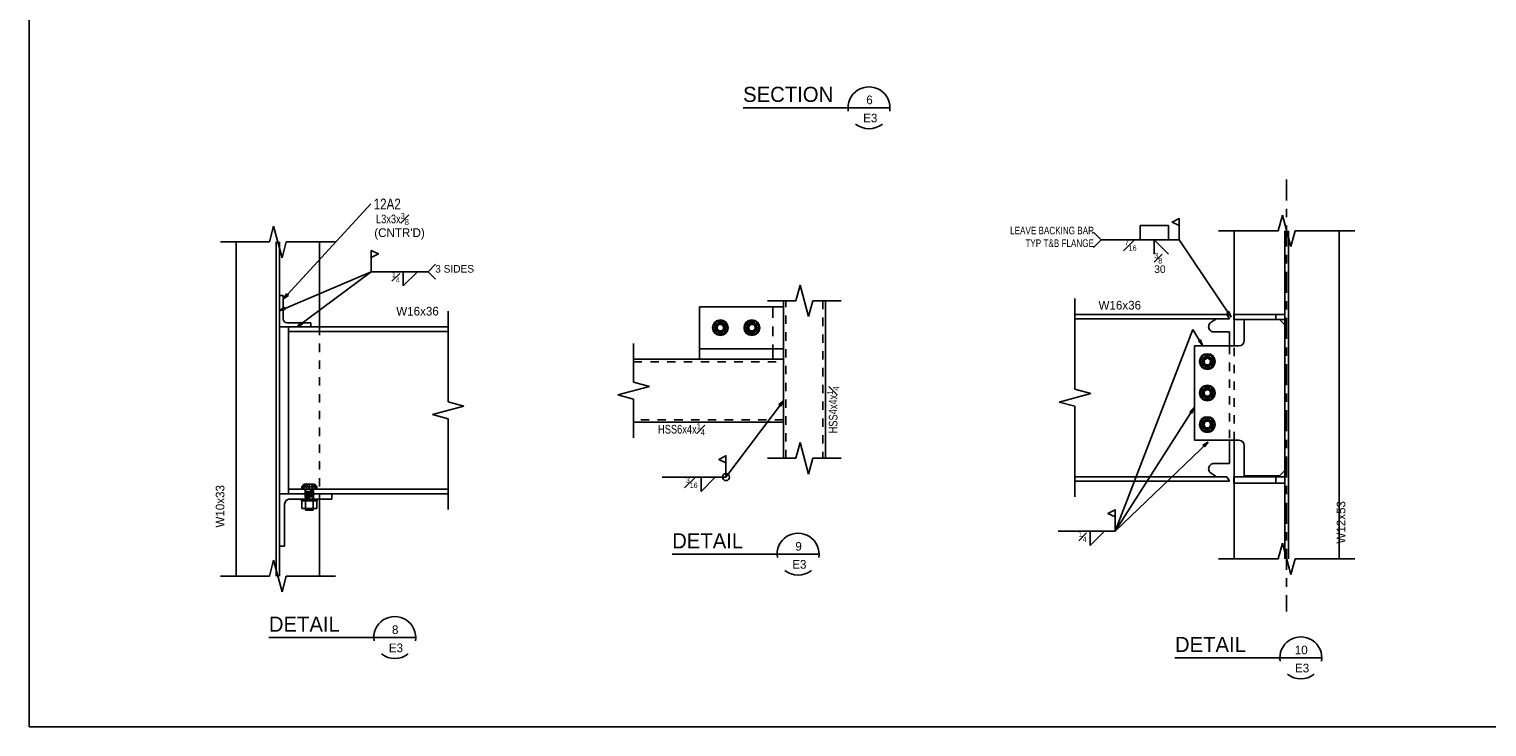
# Model space of a CAD drawing. Header units: inches. Extents: x -17.2 to 17.5, y -11.2 to 11.2.
# Tile 1 of 38: x -17.2 to 0.1, y -11.2 to -2.9. Entities that reach past the tile are written whole.
import ezdxf
from ezdxf.enums import TextEntityAlignment as Align

# ---------------------------------------------------------------- set-up
doc = ezdxf.new("R2010")
doc.units = ezdxf.units.IN
doc.header["$LTSCALE"] = 2.5
doc.header["$MEASUREMENT"] = 0
doc.linetypes.add('SDS2_5', pattern=[0.04, 0.02, -0.02])
doc.linetypes.add('SDS2_7', pattern=[0.175, 0.1, -0.025, 0.025, -0.025])
doc.layers.add('Layer_0', color=7, linetype='Continuous')
doc.styles.add('MTextWidth', font='txt', dxfattribs={"width": 0.8, "height": 0.2})

msp = doc.modelspace()

# ---------------------------------------------------------------- linework, layer by layer
at = {"color": 1, "linetype": 'Continuous'}
for p, q in [((-8.744, -3.879), (-7.494, -3.879)), ((-7.494, -3.879), (-6.994, -3.879)), ((-13.179, -5.023), (-14.218, -6.153)), ((-3.548, -5.197), (-3.548, -5.451)), ((-4.48, -5.451), (-4.57, -5.361)), ((-4.014, -5.451), (-4.014, -5.282)), ((-4.014, -5.282), (-3.675, -5.282)), ((-3.675, -5.282), (-3.675, -5.451)), ((-4.48, -5.451), (-4.57, -5.541)), ((-3.548, -5.451), (-4.48, -5.451)), ((-3.845, -5.62), (-3.845, -5.451)), ((-3.845, -5.451), (-3.675, -5.62)), ((-3.548, -5.451), (-2.93, -6.37)), ((-13.174, -5.576), (-13.174, -5.831)), ((-13.174, -5.831), (-14.268, -6.295)), ((-13.174, -5.831), (-14.057, -6.486)), ((-13.174, -5.831), (-12.496, -5.831)), ((-12.793, -5.831), (-12.793, -6)), ((-12.793, -6), (-12.623, -5.831)), ((-12.496, -5.831), (-12.407, -5.741)), ((-12.496, -5.831), (-12.407, -5.92)), ((-14.218, -6.153), (-14.182, -6.093)), ((-14.161, -6.113), (-14.218, -6.153)), ((-14.218, -6.153), (-14.218, -6.153)), ((-14.182, -6.093), (-14.161, -6.113)), ((-14.268, -6.295), (-14.211, -6.254)), ((-14.199, -6.281), (-14.268, -6.295)), ((-14.268, -6.295), (-14.268, -6.295)), ((-14.211, -6.254), (-14.199, -6.281)), ((-2.981, -6.321), (-2.956, -6.305)), ((-2.93, -6.37), (-2.981, -6.321)), ((-2.956, -6.305), (-2.93, -6.37)), ((-2.93, -6.37), (-2.93, -6.37)), ((-14.057, -6.486), (-14.01, -6.433)), ((-13.992, -6.457), (-14.057, -6.486)), ((-14.057, -6.486), (-14.057, -6.486)), ((-14.01, -6.433), (-13.992, -6.457)), ((-4.312, -8.92), (-3.386, -6.52)), ((-3.386, -6.52), (-3.272, -6.708)), ((-3.32, -6.656), (-3.295, -6.641)), ((-3.272, -6.708), (-3.32, -6.656)), ((-3.295, -6.641), (-3.272, -6.708)), ((-3.272, -6.708), (-3.272, -6.708)), ((-8.948, -8.276), (-8.264, -7.367)), ((-8.317, -7.413), (-8.264, -7.367)), ((-8.293, -7.431), (-8.317, -7.413)), ((-8.264, -7.367), (-8.293, -7.431)), ((-8.264, -7.367), (-8.264, -7.367)), ((-4.312, -8.92), (-3.372, -7.449)), ((-3.421, -7.499), (-3.372, -7.449)), ((-3.372, -7.449), (-3.396, -7.515)), ((-3.372, -7.449), (-3.372, -7.449)), ((-3.396, -7.515), (-3.421, -7.499)), ((-4.312, -8.92), (-3.205, -7.859)), ((-3.265, -7.896), (-3.205, -7.859)), ((-3.245, -7.917), (-3.265, -7.896)), ((-3.205, -7.859), (-3.245, -7.917)), ((-3.205, -7.859), (-3.205, -7.859)), ((-8.948, -8.022), (-8.948, -8.276)), ((-8.948, -8.276), (-9.71, -8.276)), ((-9.244, -8.276), (-9.244, -8.446)), ((-9.244, -8.446), (-9.075, -8.276)), ((-13.973, -8.362), (-14.003, -8.391)), ((-14.003, -8.391), (-14.003, -8.42)), ((-13.996, -8.391), (-14.003, -8.391)), ((-14.003, -8.42), (-13.996, -8.42)), ((-13.968, -8.362), (-13.996, -8.391)), ((-13.996, -8.391), (-13.996, -8.42)), ((-13.976, -8.391), (-13.996, -8.391)), ((-13.996, -8.42), (-13.976, -8.42)), ((-13.955, -8.362), (-13.976, -8.391)), ((-13.976, -8.391), (-13.976, -8.42)), ((-13.947, -8.391), (-13.976, -8.391)), ((-13.976, -8.42), (-13.947, -8.42)), ((-13.968, -8.362), (-13.973, -8.362)), ((-13.955, -8.362), (-13.968, -8.362)), ((-13.935, -8.362), (-13.955, -8.362)), ((-13.935, -8.362), (-13.947, -8.391)), ((-13.947, -8.391), (-13.947, -8.42)), ((-13.912, -8.391), (-13.947, -8.391)), ((-13.947, -8.42), (-13.912, -8.42)), ((-13.912, -8.362), (-13.935, -8.362)), ((-13.912, -8.391), (-13.912, -8.362)), ((-13.889, -8.362), (-13.912, -8.362)), ((-13.912, -8.391), (-13.912, -8.42)), ((-13.878, -8.391), (-13.912, -8.391)), ((-13.912, -8.42), (-13.878, -8.42)), ((-13.878, -8.391), (-13.889, -8.362)), ((-13.87, -8.362), (-13.889, -8.362)), ((-13.878, -8.42), (-13.878, -8.391)), ((-13.849, -8.391), (-13.878, -8.391)), ((-13.878, -8.42), (-13.849, -8.42)), ((-13.849, -8.391), (-13.87, -8.362)), ((-13.857, -8.362), (-13.87, -8.362)), ((-13.829, -8.391), (-13.857, -8.362)), ((-13.852, -8.362), (-13.857, -8.362)), ((-13.822, -8.391), (-13.852, -8.362)), ((-13.849, -8.42), (-13.849, -8.391)), ((-13.829, -8.391), (-13.849, -8.391)), ((-13.849, -8.42), (-13.829, -8.42)), ((-13.829, -8.42), (-13.829, -8.391)), ((-13.822, -8.391), (-13.829, -8.391)), ((-13.829, -8.42), (-13.822, -8.42)), ((-13.822, -8.42), (-13.822, -8.391)), ((-14.006, -8.537), (-14.006, -8.557)), ((-13.999, -8.537), (-14.006, -8.537)), ((-14.006, -8.557), (-13.999, -8.557)), ((-14.003, -8.557), (-14.003, -8.649)), ((-14.003, -8.649), (-13.958, -8.649)), ((-13.979, -8.537), (-13.999, -8.537)), ((-13.999, -8.557), (-13.979, -8.557)), ((-13.948, -8.537), (-13.979, -8.537)), ((-13.979, -8.557), (-13.948, -8.557)), ((-13.959, -8.649), (-13.959, -8.671)), ((-13.959, -8.671), (-13.953, -8.671)), ((-13.958, -8.557), (-13.958, -8.649)), ((-13.958, -8.649), (-13.867, -8.649)), ((-13.953, -8.671), (-13.936, -8.671)), ((-13.912, -8.537), (-13.948, -8.537)), ((-13.948, -8.557), (-13.912, -8.557)), ((-13.936, -8.671), (-13.912, -8.671)), ((-13.877, -8.537), (-13.912, -8.537)), ((-13.912, -8.557), (-13.877, -8.557)), ((-13.912, -8.671), (-13.889, -8.671)), ((-13.889, -8.671), (-13.872, -8.671)), ((-13.846, -8.537), (-13.877, -8.537)), ((-13.877, -8.557), (-13.846, -8.557)), ((-13.872, -8.671), (-13.866, -8.671)), ((-13.867, -8.649), (-13.867, -8.557)), ((-13.867, -8.649), (-13.822, -8.649)), ((-13.866, -8.671), (-13.866, -8.649)), ((-13.826, -8.537), (-13.846, -8.537)), ((-13.846, -8.557), (-13.826, -8.557)), ((-13.819, -8.537), (-13.826, -8.537)), ((-13.826, -8.557), (-13.819, -8.557)), ((-13.822, -8.649), (-13.822, -8.557)), ((-13.819, -8.557), (-13.819, -8.537)), ((-4.312, -8.666), (-4.312, -8.92)), ((-4.312, -8.92), (-4.99, -8.92)), ((-4.609, -8.92), (-4.609, -9.089)), ((-4.609, -9.089), (-4.439, -8.92)), ((-9.589, -9.194), (-8.339, -9.194)), ((-8.339, -9.194), (-7.839, -9.194)), ((-14.394, -10.187), (-13.144, -10.187)), ((-13.144, -10.187), (-12.644, -10.187)), ((-3.599, -10.429), (-2.349, -10.429)), ((-2.349, -10.429), (-1.849, -10.429))]:
    msp.add_line(p, q, dxfattribs=at)
at = {"color": 1, "linetype": 'SDS2_7'}
msp.add_line((-2.268, -4.731), (-2.268, -9.875), dxfattribs=at)
at = {"color": 2, "linetype": 'Continuous'}
for p, q in [((-2.368, -5.343), (-2.318, -5.156)), ((-2.318, -5.156), (-2.218, -5.531)), ((-14.388, -5.476), (-14.338, -5.289)), ((-14.338, -5.289), (-14.237, -5.664)), ((-3.08, -5.343), (-2.368, -5.343)), ((-2.893, -6.338), (-2.893, -5.343)), ((-2.289, -9.251), (-2.289, -5.343)), ((-2.246, -9.251), (-2.246, -5.343)), ((-2.218, -5.531), (-2.167, -5.343)), ((-2.167, -5.343), (-1.455, -5.343)), ((-1.643, -9.251), (-1.643, -5.343)), ((-14.972, -5.476), (-14.388, -5.476)), ((-14.785, -9.455), (-14.785, -5.476)), ((-14.306, -9.455), (-14.306, -5.476)), ((-14.269, -9.455), (-14.269, -5.476)), ((-14.237, -5.664), (-14.187, -5.476)), ((-14.187, -5.476), (-13.602, -5.476)), ((-13.79, -6.487), (-13.79, -5.476)), ((-8.115, -6.177), (-8.065, -5.99)), ((-8.065, -5.99), (-7.964, -6.365)), ((-14.269, -6.487), (-14.269, -6.112)), ((-14.269, -6.112), (-14.222, -6.112)), ((-14.222, -6.112), (-14.222, -6.393)), ((-8.53, -6.247), (-8.374, -6.247)), ((-8.452, -6.177), (-8.115, -6.177)), ((-7.964, -6.365), (-7.914, -6.177)), ((-7.914, -6.177), (-7.577, -6.177)), ((-4.79, -6.15), (-4.79, -7.231)), ((-12.257, -7.38), (-12.257, -6.299)), ((-2.893, -6.338), (-2.289, -6.338)), ((-2.893, -6.4), (-2.289, -6.4)), ((-2.893, -6.713), (-2.893, -6.4)), ((-13.894, -6.487), (-14.269, -6.487)), ((-14.176, -6.44), (-13.894, -6.44)), ((-14.162, -6.487), (-14.162, -8.474)), ((-13.894, -6.44), (-13.894, -6.487)), ((-10.049, -6.685), (-10.049, -7.147)), ((-10.236, -7.298), (-9.861, -7.197)), ((-9.861, -7.197), (-10.049, -7.147)), ((-4.977, -7.382), (-4.602, -7.281)), ((-4.602, -7.281), (-4.79, -7.231)), ((-12.445, -7.531), (-12.07, -7.43)), ((-12.07, -7.43), (-12.257, -7.38)), ((-10.049, -7.348), (-10.236, -7.298)), ((-10.049, -7.348), (-10.049, -7.81)), ((-4.79, -7.432), (-4.977, -7.382)), ((-4.79, -7.432), (-4.79, -8.513)), ((-12.257, -7.581), (-12.445, -7.531)), ((-12.257, -8.662), (-12.257, -7.581)), ((-8.115, -8.052), (-8.065, -7.865)), ((-8.065, -7.865), (-7.964, -8.24)), ((-2.893, -8.272), (-2.893, -7.838)), ((-2.774, -7.9), (-2.774, -8.26)), ((-8.452, -8.052), (-8.115, -8.052)), ((-7.964, -8.24), (-7.914, -8.052)), ((-7.914, -8.052), (-7.577, -8.052)), ((-2.893, -8.272), (-2.289, -8.272)), ((-2.774, -8.26), (-2.352, -8.26)), ((-14.269, -8.474), (-13.644, -8.474)), ((-14.269, -9.099), (-14.269, -8.474)), ((-13.644, -8.474), (-13.644, -8.537)), ((-2.893, -9.251), (-2.893, -8.35)), ((-2.289, -8.35), (-2.893, -8.35)), ((-14.207, -8.599), (-14.207, -9.099)), ((-13.644, -8.537), (-14.144, -8.537)), ((-13.79, -9.455), (-13.79, -8.537)), ((-14.207, -9.099), (-14.269, -9.099)), ((-2.368, -9.251), (-2.318, -9.063)), ((-2.318, -9.063), (-2.218, -9.438)), ((-14.388, -9.455), (-14.338, -9.267)), ((-14.338, -9.267), (-14.237, -9.642)), ((-3.08, -9.251), (-2.368, -9.251)), ((-2.218, -9.438), (-2.167, -9.251)), ((-2.167, -9.251), (-1.455, -9.251)), ((-14.972, -9.455), (-14.388, -9.455)), ((-14.237, -9.642), (-14.187, -9.455)), ((-14.187, -9.455), (-13.602, -9.455))]:
    msp.add_line(p, q, dxfattribs=at)
at = {"color": 1, "linetype": 'SDS2_5'}
for p, q in [((-2.893, -6.338), (-2.893, -6.4)), ((-2.399, -6.338), (-2.399, -6.4)), ((-13.79, -6.487), (-13.79, -8.537)), ((-2.948, -6.713), (-2.948, -7.838)), ((-2.893, -7.838), (-2.893, -6.713)), ((-2.893, -8.272), (-2.893, -8.35)), ((-2.399, -8.272), (-2.399, -8.35)), ((-13.963, -8.42), (-13.963, -8.538)), ((-13.963, -8.42), (-13.959, -8.42)), ((-13.959, -8.538), (-13.959, -8.42)), ((-13.959, -8.42), (-13.948, -8.42)), ((-13.959, -8.42), (-13.959, -8.537)), ((-13.948, -8.538), (-13.948, -8.42)), ((-13.948, -8.42), (-13.932, -8.42)), ((-13.932, -8.538), (-13.932, -8.42)), ((-13.932, -8.42), (-13.912, -8.42)), ((-13.912, -8.538), (-13.912, -8.42)), ((-13.912, -8.42), (-13.893, -8.42)), ((-13.893, -8.42), (-13.893, -8.538)), ((-13.893, -8.42), (-13.877, -8.42)), ((-13.877, -8.42), (-13.877, -8.538)), ((-13.877, -8.42), (-13.865, -8.42)), ((-13.866, -8.537), (-13.866, -8.42)), ((-13.865, -8.42), (-13.865, -8.538)), ((-13.865, -8.42), (-13.862, -8.42)), ((-13.862, -8.538), (-13.862, -8.42)), ((-13.959, -8.538), (-13.963, -8.538)), ((-13.948, -8.538), (-13.959, -8.538)), ((-13.932, -8.538), (-13.948, -8.538)), ((-13.912, -8.538), (-13.932, -8.538)), ((-13.893, -8.538), (-13.912, -8.538)), ((-13.877, -8.538), (-13.893, -8.538)), ((-13.865, -8.538), (-13.877, -8.538)), ((-13.862, -8.538), (-13.865, -8.538))]:
    msp.add_line(p, q, dxfattribs=at)
at = {"color": 1, "linetype": 'Continuous'}
for points in [[(-3.548, -5.282), (-3.633, -5.239), (-3.548, -5.197)], [(-13.174, -5.661), (-13.089, -5.619), (-13.174, -5.576)], [(-8.948, -8.107), (-9.032, -8.065), (-8.948, -8.022)], [(-4.312, -8.751), (-4.397, -8.708), (-4.312, -8.666)]]:
    msp.add_lwpolyline(points, close=True, dxfattribs=at)
msp.add_circle((-8.948, -8.276), 0.0423, dxfattribs=at)
for centre, start, end in [((-7.244, -3.879), 350.8596, 189.1404), ((-7.244, -3.879), 230.518, 309.4856), ((-8.089, -9.194), 350.8596, 189.1404), ((-8.089, -9.194), 230.518, 309.4856), ((-12.894, -10.187), 350.8596, 189.1404), ((-2.099, -10.429), 350.8596, 189.1404), ((-12.894, -10.187), 230.518, 309.4856), ((-2.099, -10.429), 230.518, 309.4856)]:
    msp.add_arc(centre, 0.25, start, end, dxfattribs=at)
at = {"color": 2, "linetype": 'Continuous'}
for centre, radius, start, end in [((-14.176, -6.393), 0.0469, 180, 270), ((-14.144, -8.599), 0.0625, 90, 180)]:
    msp.add_arc(centre, radius, start, end, dxfattribs=at)
at = {"layer": 'Layer_0', "color": 2, "linetype": 'Continuous'}
for p, q in [((-17.25, -11.25), (-17.25, 11.25)), ((-8.53, -6.247), (-9.264, -6.247)), ((-9.264, -6.247), (-9.264, -6.497)), ((-8.264, -6.247), (-8.374, -6.247)), ((-8.264, -6.177), (-8.264, -8.052)), ((-8.264, -6.497), (-8.264, -6.247)), ((-7.764, -8.052), (-7.764, -6.177)), ((-2.979, -6.338), (-4.79, -6.338)), ((-4.79, -6.392), (-3.104, -6.392)), ((-3.104, -6.392), (-4.79, -6.392)), ((-3.169, -6.432), (-3.144, -6.417)), ((-3.144, -6.417), (-3.114, -6.398)), ((-3.114, -6.398), (-3.104, -6.392)), ((-3.104, -6.392), (-2.948, -6.392)), ((-2.948, -6.392), (-2.979, -6.338)), ((-2.893, -6.338), (-2.899, -6.338)), ((-2.899, -6.338), (-2.899, -6.4)), ((-2.899, -6.4), (-2.893, -6.4)), ((-2.774, -6.65), (-2.774, -6.4)), ((-2.352, -6.4), (-2.289, -6.463)), ((-12.257, -6.487), (-14.162, -6.487)), ((-14.162, -6.541), (-12.257, -6.541)), ((-12.257, -6.541), (-14.162, -6.541)), ((-9.264, -6.497), (-9.264, -6.747)), ((-8.264, -6.747), (-8.264, -6.497)), ((-3.198, -6.485), (-3.197, -6.478)), ((-3.196, -6.498), (-3.198, -6.485)), ((-3.197, -6.478), (-3.196, -6.472)), ((-3.196, -6.472), (-3.192, -6.46)), ((-3.192, -6.511), (-3.196, -6.498)), ((-3.192, -6.46), (-3.186, -6.449)), ((-3.186, -6.522), (-3.192, -6.511)), ((-3.186, -6.449), (-3.183, -6.445)), ((-3.177, -6.532), (-3.186, -6.522)), ((-3.183, -6.445), (-3.177, -6.439)), ((-3.177, -6.439), (-3.168, -6.433)), ((-3.166, -6.539), (-3.177, -6.532)), ((-3.168, -6.433), (-3.169, -6.432)), ((-3.154, -6.545), (-3.166, -6.539)), ((-3.142, -6.547), (-3.154, -6.545)), ((-3.135, -6.547), (-3.142, -6.547)), ((-3.135, -6.548), (-3.135, -6.547)), ((-2.948, -6.548), (-3.135, -6.548)), ((-2.948, -6.713), (-2.948, -6.548)), ((-9.264, -6.747), (-8.264, -6.747)), ((-9.264, -6.747), (-9.264, -6.872)), ((-8.389, -6.872), (-8.389, -6.747)), ((-2.893, -6.713), (-3.368, -6.713)), ((-3.368, -6.713), (-3.368, -6.9)), ((-2.893, -6.713), (-2.836, -6.713)), ((-2.836, -6.713), (-2.812, -6.708)), ((-2.812, -6.708), (-2.792, -6.695)), ((-2.792, -6.695), (-2.779, -6.674)), ((-2.779, -6.674), (-2.774, -6.65)), ((-8.264, -6.872), (-10.049, -6.872)), ((-9.264, -6.872), (-8.389, -6.872)), ((-8.264, -6.877), (-8.264, -6.872)), ((-8.264, -6.889), (-8.264, -6.877)), ((-8.264, -6.908), (-8.264, -6.889)), ((-8.264, -6.931), (-8.264, -6.908)), ((-8.264, -7.564), (-8.264, -6.931)), ((-3.368, -6.9), (-3.368, -7.275)), ((-3.368, -7.275), (-3.368, -7.65)), ((-10.049, -7.622), (-8.264, -7.622)), ((-8.264, -7.586), (-8.264, -7.564)), ((-8.264, -7.605), (-8.264, -7.586)), ((-8.264, -7.618), (-8.264, -7.605)), ((-8.264, -7.622), (-8.264, -7.618)), ((-3.368, -7.65), (-3.368, -7.838)), ((-3.368, -7.838), (-2.893, -7.838)), ((-2.948, -8.115), (-2.948, -7.838)), ((-2.836, -7.838), (-2.893, -7.838)), ((-2.812, -7.843), (-2.836, -7.838)), ((-2.792, -7.856), (-2.812, -7.843)), ((-2.779, -7.876), (-2.792, -7.856)), ((-2.774, -7.9), (-2.779, -7.876)), ((-3.196, -8.165), (-3.192, -8.152)), ((-3.192, -8.152), (-3.186, -8.141)), ((-3.186, -8.141), (-3.177, -8.131)), ((-3.177, -8.131), (-3.166, -8.124)), ((-3.166, -8.124), (-3.154, -8.118)), ((-3.154, -8.118), (-3.142, -8.116)), ((-3.142, -8.116), (-3.135, -8.116)), ((-3.135, -8.116), (-3.135, -8.115)), ((-3.135, -8.115), (-2.948, -8.115)), ((-3.104, -8.272), (-4.79, -8.272)), ((-4.79, -8.325), (-2.948, -8.325)), ((-3.198, -8.178), (-3.196, -8.165)), ((-3.197, -8.185), (-3.198, -8.178)), ((-3.196, -8.191), (-3.197, -8.185)), ((-3.192, -8.203), (-3.196, -8.191)), ((-3.186, -8.215), (-3.192, -8.203)), ((-3.183, -8.218), (-3.186, -8.215)), ((-3.177, -8.224), (-3.183, -8.218)), ((-3.168, -8.23), (-3.177, -8.224)), ((-3.169, -8.231), (-3.168, -8.23)), ((-3.144, -8.246), (-3.169, -8.231)), ((-3.114, -8.265), (-3.144, -8.246)), ((-3.104, -8.272), (-3.114, -8.265)), ((-2.979, -8.272), (-3.104, -8.272)), ((-2.948, -8.325), (-2.979, -8.272)), ((-2.893, -8.272), (-2.899, -8.272)), ((-2.899, -8.272), (-2.899, -8.35)), ((-2.289, -8.197), (-2.352, -8.26)), ((-12.257, -8.421), (-14.162, -8.421)), ((-14.162, -8.421), (-12.866, -8.421)), ((-13.644, -8.474), (-14.162, -8.474)), ((-14.162, -8.474), (-12.257, -8.474)), ((-2.899, -8.35), (-2.893, -8.35)), ((17.25, -11.25), (-17.25, -11.25))]:
    msp.add_line(p, q, dxfattribs=at)
at = {"layer": 'Layer_0', "color": 1, "linetype": 'SDS2_5'}
for p, q in [((-8.389, -6.247), (-8.389, -6.281)), ((-8.235, -8.052), (-8.235, -6.177)), ((-7.793, -6.177), (-7.793, -8.052)), ((-9.078, -6.434), (-9.061, -6.422)), ((-9.061, -6.422), (-9.057, -6.419)), ((-9.057, -6.419), (-9.049, -6.414)), ((-9.049, -6.414), (-9.014, -6.407)), ((-9.047, -6.419), (-9.049, -6.414)), ((-9.037, -6.442), (-9.047, -6.419)), ((-9.014, -6.407), (-8.98, -6.414)), ((-9.014, -6.407), (-9.014, -6.419)), ((-9.014, -6.419), (-9.014, -6.437)), ((-8.982, -6.419), (-8.991, -6.442)), ((-8.98, -6.414), (-8.982, -6.419)), ((-8.98, -6.414), (-8.972, -6.419)), ((-8.972, -6.419), (-8.967, -6.422)), ((-8.967, -6.422), (-8.951, -6.434)), ((-8.703, -6.434), (-8.686, -6.422)), ((-8.686, -6.422), (-8.682, -6.419)), ((-8.682, -6.419), (-8.674, -6.414)), ((-8.674, -6.414), (-8.639, -6.407)), ((-8.672, -6.419), (-8.674, -6.414)), ((-8.662, -6.442), (-8.672, -6.419)), ((-8.639, -6.407), (-8.605, -6.414)), ((-8.639, -6.407), (-8.639, -6.419)), ((-8.639, -6.419), (-8.639, -6.437)), ((-8.607, -6.419), (-8.616, -6.442)), ((-8.605, -6.414), (-8.607, -6.419)), ((-8.605, -6.414), (-8.597, -6.419)), ((-8.597, -6.419), (-8.592, -6.422)), ((-8.592, -6.422), (-8.576, -6.434)), ((-8.389, -6.281), (-8.389, -6.497)), ((-9.105, -6.497), (-9.098, -6.463)), ((-9.098, -6.532), (-9.105, -6.497)), ((-9.105, -6.497), (-9.074, -6.497)), ((-9.098, -6.463), (-9.078, -6.434)), ((-9.098, -6.463), (-9.087, -6.467)), ((-9.087, -6.528), (-9.098, -6.532)), ((-9.078, -6.561), (-9.098, -6.532)), ((-9.087, -6.467), (-9.07, -6.474)), ((-9.07, -6.52), (-9.087, -6.528)), ((-9.078, -6.434), (-9.072, -6.44)), ((-9.072, -6.555), (-9.078, -6.561)), ((-9.061, -6.573), (-9.078, -6.561)), ((-9.07, -6.474), (-9.074, -6.497)), ((-9.074, -6.497), (-9.07, -6.52)), ((-9.072, -6.44), (-9.057, -6.455)), ((-9.057, -6.54), (-9.072, -6.555)), ((-9.057, -6.455), (-9.07, -6.474)), ((-9.07, -6.52), (-9.057, -6.54)), ((-9.057, -6.576), (-9.061, -6.573)), ((-9.037, -6.442), (-9.057, -6.455)), ((-9.057, -6.54), (-9.037, -6.553)), ((-9.049, -6.581), (-9.057, -6.576)), ((-9.049, -6.581), (-9.047, -6.576)), ((-9.014, -6.588), (-9.049, -6.581)), ((-9.047, -6.576), (-9.037, -6.553)), ((-9.014, -6.437), (-9.037, -6.442)), ((-9.037, -6.553), (-9.014, -6.558)), ((-8.991, -6.442), (-9.014, -6.437)), ((-9.014, -6.558), (-8.991, -6.553)), ((-9.014, -6.558), (-9.014, -6.576)), ((-9.014, -6.576), (-9.014, -6.588)), ((-8.98, -6.581), (-9.014, -6.588)), ((-8.972, -6.455), (-8.991, -6.442)), ((-8.991, -6.553), (-8.972, -6.54)), ((-8.991, -6.553), (-8.982, -6.576)), ((-8.982, -6.576), (-8.98, -6.581)), ((-8.972, -6.576), (-8.98, -6.581)), ((-8.972, -6.455), (-8.957, -6.44)), ((-8.959, -6.474), (-8.972, -6.455)), ((-8.972, -6.54), (-8.959, -6.52)), ((-8.957, -6.555), (-8.972, -6.54)), ((-8.967, -6.573), (-8.972, -6.576)), ((-8.951, -6.561), (-8.967, -6.573)), ((-8.959, -6.474), (-8.942, -6.467)), ((-8.954, -6.497), (-8.959, -6.474)), ((-8.959, -6.52), (-8.954, -6.497)), ((-8.942, -6.528), (-8.959, -6.52)), ((-8.957, -6.44), (-8.951, -6.434)), ((-8.951, -6.561), (-8.957, -6.555)), ((-8.924, -6.497), (-8.954, -6.497)), ((-8.951, -6.434), (-8.931, -6.463)), ((-8.931, -6.532), (-8.951, -6.561)), ((-8.942, -6.467), (-8.931, -6.463)), ((-8.931, -6.532), (-8.942, -6.528)), ((-8.931, -6.463), (-8.924, -6.497)), ((-8.924, -6.497), (-8.931, -6.532)), ((-8.73, -6.497), (-8.723, -6.463)), ((-8.723, -6.532), (-8.73, -6.497)), ((-8.73, -6.497), (-8.699, -6.497)), ((-8.723, -6.463), (-8.703, -6.434)), ((-8.723, -6.463), (-8.712, -6.467)), ((-8.712, -6.528), (-8.723, -6.532)), ((-8.703, -6.561), (-8.723, -6.532)), ((-8.712, -6.467), (-8.695, -6.474)), ((-8.695, -6.52), (-8.712, -6.528)), ((-8.703, -6.434), (-8.697, -6.44)), ((-8.697, -6.555), (-8.703, -6.561)), ((-8.686, -6.573), (-8.703, -6.561)), ((-8.695, -6.474), (-8.699, -6.497)), ((-8.699, -6.497), (-8.695, -6.52)), ((-8.697, -6.44), (-8.682, -6.455)), ((-8.682, -6.54), (-8.697, -6.555)), ((-8.682, -6.455), (-8.695, -6.474)), ((-8.695, -6.52), (-8.682, -6.54)), ((-8.682, -6.576), (-8.686, -6.573)), ((-8.662, -6.442), (-8.682, -6.455)), ((-8.682, -6.54), (-8.662, -6.553)), ((-8.674, -6.581), (-8.682, -6.576)), ((-8.674, -6.581), (-8.672, -6.576)), ((-8.639, -6.588), (-8.674, -6.581)), ((-8.672, -6.576), (-8.662, -6.553)), ((-8.639, -6.437), (-8.662, -6.442)), ((-8.662, -6.553), (-8.639, -6.558)), ((-8.616, -6.442), (-8.639, -6.437)), ((-8.639, -6.558), (-8.616, -6.553)), ((-8.639, -6.558), (-8.639, -6.576)), ((-8.639, -6.576), (-8.639, -6.588)), ((-8.605, -6.581), (-8.639, -6.588)), ((-8.597, -6.455), (-8.616, -6.442)), ((-8.616, -6.553), (-8.597, -6.54)), ((-8.616, -6.553), (-8.607, -6.576)), ((-8.607, -6.576), (-8.605, -6.581)), ((-8.597, -6.576), (-8.605, -6.581)), ((-8.597, -6.455), (-8.582, -6.44)), ((-8.584, -6.474), (-8.597, -6.455)), ((-8.597, -6.54), (-8.584, -6.52)), ((-8.582, -6.555), (-8.597, -6.54)), ((-8.592, -6.573), (-8.597, -6.576)), ((-8.576, -6.561), (-8.592, -6.573)), ((-8.584, -6.474), (-8.567, -6.467)), ((-8.579, -6.497), (-8.584, -6.474)), ((-8.584, -6.52), (-8.579, -6.497)), ((-8.567, -6.528), (-8.584, -6.52)), ((-8.582, -6.44), (-8.576, -6.434)), ((-8.576, -6.561), (-8.582, -6.555)), ((-8.549, -6.497), (-8.579, -6.497)), ((-8.576, -6.434), (-8.556, -6.463)), ((-8.556, -6.532), (-8.576, -6.561)), ((-8.567, -6.467), (-8.556, -6.463)), ((-8.556, -6.532), (-8.567, -6.528)), ((-8.556, -6.463), (-8.549, -6.497)), ((-8.549, -6.497), (-8.556, -6.532)), ((-8.389, -6.497), (-8.389, -6.747)), ((-2.289, -6.463), (-2.289, -6.463)), ((-10.049, -6.902), (-8.264, -6.902)), ((-3.303, -6.9), (-3.297, -6.866)), ((-3.297, -6.935), (-3.303, -6.9)), ((-3.273, -6.9), (-3.303, -6.9)), ((-3.297, -6.866), (-3.277, -6.837)), ((-3.297, -6.866), (-3.286, -6.87)), ((-3.286, -6.93), (-3.297, -6.935)), ((-3.277, -6.964), (-3.297, -6.935)), ((-3.286, -6.87), (-3.269, -6.877)), ((-3.269, -6.923), (-3.286, -6.93)), ((-3.277, -6.837), (-3.26, -6.825)), ((-3.277, -6.837), (-3.27, -6.843)), ((-3.269, -6.877), (-3.273, -6.9)), ((-3.273, -6.9), (-3.269, -6.923)), ((-3.27, -6.843), (-3.256, -6.858)), ((-3.256, -6.943), (-3.27, -6.957)), ((-3.256, -6.858), (-3.269, -6.877)), ((-3.269, -6.923), (-3.256, -6.943)), ((-3.26, -6.825), (-3.256, -6.822)), ((-3.256, -6.822), (-3.248, -6.817)), ((-3.236, -6.845), (-3.256, -6.858)), ((-3.256, -6.943), (-3.236, -6.956)), ((-3.248, -6.817), (-3.213, -6.81)), ((-3.246, -6.822), (-3.248, -6.817)), ((-3.236, -6.845), (-3.246, -6.822)), ((-3.213, -6.84), (-3.236, -6.845)), ((-3.213, -6.81), (-3.179, -6.817)), ((-3.213, -6.822), (-3.213, -6.81)), ((-3.213, -6.84), (-3.213, -6.822)), ((-3.19, -6.845), (-3.213, -6.84)), ((-3.181, -6.822), (-3.19, -6.845)), ((-3.171, -6.858), (-3.19, -6.845)), ((-3.19, -6.956), (-3.171, -6.943)), ((-3.179, -6.817), (-3.181, -6.822)), ((-3.179, -6.817), (-3.171, -6.822)), ((-3.171, -6.822), (-3.166, -6.825)), ((-3.171, -6.858), (-3.156, -6.843)), ((-3.158, -6.877), (-3.171, -6.858)), ((-3.171, -6.943), (-3.158, -6.923)), ((-3.156, -6.957), (-3.171, -6.943)), ((-3.166, -6.825), (-3.149, -6.837)), ((-3.158, -6.877), (-3.14, -6.87)), ((-3.153, -6.9), (-3.158, -6.877)), ((-3.158, -6.923), (-3.153, -6.9)), ((-3.14, -6.93), (-3.158, -6.923)), ((-3.156, -6.843), (-3.149, -6.837)), ((-3.153, -6.9), (-3.123, -6.9)), ((-3.149, -6.837), (-3.13, -6.866)), ((-3.13, -6.935), (-3.149, -6.964)), ((-3.14, -6.87), (-3.13, -6.866)), ((-3.13, -6.935), (-3.14, -6.93)), ((-3.13, -6.866), (-3.123, -6.9)), ((-3.123, -6.9), (-3.13, -6.935)), ((-3.27, -6.957), (-3.277, -6.964)), ((-3.26, -6.975), (-3.277, -6.964)), ((-3.256, -6.978), (-3.26, -6.975)), ((-3.248, -6.984), (-3.256, -6.978)), ((-3.246, -6.978), (-3.248, -6.984)), ((-3.213, -6.991), (-3.248, -6.984)), ((-3.236, -6.956), (-3.246, -6.978)), ((-3.236, -6.956), (-3.213, -6.96)), ((-3.213, -6.96), (-3.19, -6.956)), ((-3.213, -6.978), (-3.213, -6.96)), ((-3.213, -6.991), (-3.213, -6.978)), ((-3.179, -6.984), (-3.213, -6.991)), ((-3.19, -6.956), (-3.181, -6.978)), ((-3.181, -6.978), (-3.179, -6.984)), ((-3.171, -6.978), (-3.179, -6.984)), ((-3.166, -6.975), (-3.171, -6.978)), ((-3.149, -6.964), (-3.166, -6.975)), ((-3.149, -6.964), (-3.156, -6.957)), ((-3.303, -7.275), (-3.297, -7.241)), ((-3.297, -7.31), (-3.303, -7.275)), ((-3.273, -7.275), (-3.303, -7.275)), ((-3.297, -7.241), (-3.277, -7.212)), ((-3.297, -7.241), (-3.286, -7.245)), ((-3.286, -7.245), (-3.269, -7.252)), ((-3.277, -7.212), (-3.26, -7.2)), ((-3.277, -7.212), (-3.27, -7.218)), ((-3.269, -7.252), (-3.273, -7.275)), ((-3.273, -7.275), (-3.269, -7.298)), ((-3.27, -7.218), (-3.256, -7.233)), ((-3.256, -7.233), (-3.269, -7.252)), ((-3.26, -7.2), (-3.256, -7.197)), ((-3.256, -7.197), (-3.248, -7.192)), ((-3.236, -7.22), (-3.256, -7.233)), ((-3.248, -7.192), (-3.213, -7.185)), ((-3.246, -7.197), (-3.248, -7.192)), ((-3.236, -7.22), (-3.246, -7.197)), ((-3.213, -7.215), (-3.236, -7.22)), ((-3.213, -7.185), (-3.179, -7.192)), ((-3.213, -7.197), (-3.213, -7.185)), ((-3.213, -7.215), (-3.213, -7.197)), ((-3.19, -7.22), (-3.213, -7.215)), ((-3.181, -7.197), (-3.19, -7.22)), ((-3.171, -7.233), (-3.19, -7.22)), ((-3.179, -7.192), (-3.181, -7.197)), ((-3.179, -7.192), (-3.171, -7.197)), ((-3.171, -7.197), (-3.166, -7.2)), ((-3.171, -7.233), (-3.156, -7.218)), ((-3.158, -7.252), (-3.171, -7.233)), ((-3.166, -7.2), (-3.149, -7.212)), ((-3.158, -7.252), (-3.14, -7.245)), ((-3.153, -7.275), (-3.158, -7.252)), ((-3.158, -7.298), (-3.153, -7.275)), ((-3.156, -7.218), (-3.149, -7.212)), ((-3.153, -7.275), (-3.123, -7.275)), ((-3.149, -7.212), (-3.13, -7.241)), ((-3.14, -7.245), (-3.13, -7.241)), ((-3.13, -7.241), (-3.123, -7.275)), ((-3.123, -7.275), (-3.13, -7.31)), ((-3.286, -7.305), (-3.297, -7.31)), ((-3.277, -7.339), (-3.297, -7.31)), ((-3.269, -7.298), (-3.286, -7.305)), ((-3.27, -7.332), (-3.277, -7.339)), ((-3.26, -7.35), (-3.277, -7.339)), ((-3.256, -7.318), (-3.27, -7.332)), ((-3.269, -7.298), (-3.256, -7.318)), ((-3.256, -7.353), (-3.26, -7.35)), ((-3.256, -7.318), (-3.236, -7.331)), ((-3.248, -7.359), (-3.256, -7.353)), ((-3.246, -7.353), (-3.248, -7.359)), ((-3.213, -7.366), (-3.248, -7.359)), ((-3.236, -7.331), (-3.246, -7.353)), ((-3.236, -7.331), (-3.213, -7.335)), ((-3.213, -7.335), (-3.19, -7.331)), ((-3.213, -7.353), (-3.213, -7.335)), ((-3.213, -7.366), (-3.213, -7.353)), ((-3.179, -7.359), (-3.213, -7.366)), ((-3.19, -7.331), (-3.171, -7.318)), ((-3.19, -7.331), (-3.181, -7.353)), ((-3.181, -7.353), (-3.179, -7.359)), ((-3.171, -7.353), (-3.179, -7.359)), ((-3.171, -7.318), (-3.158, -7.298)), ((-3.156, -7.332), (-3.171, -7.318)), ((-3.166, -7.35), (-3.171, -7.353)), ((-3.149, -7.339), (-3.166, -7.35)), ((-3.14, -7.305), (-3.158, -7.298)), ((-3.149, -7.339), (-3.156, -7.332)), ((-3.13, -7.31), (-3.149, -7.339)), ((-3.13, -7.31), (-3.14, -7.305)), ((-8.264, -7.593), (-10.049, -7.593)), ((-3.303, -7.65), (-3.297, -7.616)), ((-3.297, -7.616), (-3.277, -7.587)), ((-3.297, -7.616), (-3.286, -7.62)), ((-3.286, -7.62), (-3.269, -7.627)), ((-3.277, -7.587), (-3.26, -7.575)), ((-3.277, -7.587), (-3.27, -7.593)), ((-3.269, -7.627), (-3.273, -7.65)), ((-3.27, -7.593), (-3.256, -7.608)), ((-3.256, -7.608), (-3.269, -7.627)), ((-3.26, -7.575), (-3.256, -7.572)), ((-3.256, -7.572), (-3.248, -7.567)), ((-3.236, -7.595), (-3.256, -7.608)), ((-3.248, -7.567), (-3.213, -7.56)), ((-3.246, -7.572), (-3.248, -7.567)), ((-3.236, -7.595), (-3.246, -7.572)), ((-3.213, -7.59), (-3.236, -7.595)), ((-3.213, -7.56), (-3.179, -7.567)), ((-3.213, -7.572), (-3.213, -7.56)), ((-3.213, -7.59), (-3.213, -7.572)), ((-3.19, -7.595), (-3.213, -7.59)), ((-3.181, -7.572), (-3.19, -7.595)), ((-3.171, -7.608), (-3.19, -7.595)), ((-3.179, -7.567), (-3.181, -7.572)), ((-3.179, -7.567), (-3.171, -7.572)), ((-3.171, -7.572), (-3.166, -7.575)), ((-3.171, -7.608), (-3.156, -7.593)), ((-3.158, -7.627), (-3.171, -7.608)), ((-3.166, -7.575), (-3.149, -7.587)), ((-3.158, -7.627), (-3.14, -7.62)), ((-3.153, -7.65), (-3.158, -7.627)), ((-3.156, -7.593), (-3.149, -7.587)), ((-3.149, -7.587), (-3.13, -7.616)), ((-3.14, -7.62), (-3.13, -7.616)), ((-3.13, -7.616), (-3.123, -7.65)), ((-3.297, -7.685), (-3.303, -7.65)), ((-3.273, -7.65), (-3.303, -7.65)), ((-3.286, -7.68), (-3.297, -7.685)), ((-3.277, -7.714), (-3.297, -7.685)), ((-3.269, -7.673), (-3.286, -7.68)), ((-3.27, -7.707), (-3.277, -7.714)), ((-3.26, -7.725), (-3.277, -7.714)), ((-3.273, -7.65), (-3.269, -7.673)), ((-3.256, -7.693), (-3.27, -7.707)), ((-3.269, -7.673), (-3.256, -7.693)), ((-3.256, -7.728), (-3.26, -7.725)), ((-3.256, -7.693), (-3.236, -7.706)), ((-3.248, -7.734), (-3.256, -7.728)), ((-3.246, -7.728), (-3.248, -7.734)), ((-3.213, -7.741), (-3.248, -7.734)), ((-3.236, -7.706), (-3.246, -7.728)), ((-3.236, -7.706), (-3.213, -7.71)), ((-3.213, -7.71), (-3.19, -7.706)), ((-3.213, -7.728), (-3.213, -7.71)), ((-3.213, -7.741), (-3.213, -7.728)), ((-3.179, -7.734), (-3.213, -7.741)), ((-3.19, -7.706), (-3.171, -7.693)), ((-3.19, -7.706), (-3.181, -7.728)), ((-3.181, -7.728), (-3.179, -7.734)), ((-3.171, -7.728), (-3.179, -7.734)), ((-3.171, -7.693), (-3.158, -7.673)), ((-3.156, -7.707), (-3.171, -7.693)), ((-3.166, -7.725), (-3.171, -7.728)), ((-3.149, -7.714), (-3.166, -7.725)), ((-3.158, -7.673), (-3.153, -7.65)), ((-3.14, -7.68), (-3.158, -7.673)), ((-3.149, -7.714), (-3.156, -7.707)), ((-3.153, -7.65), (-3.123, -7.65)), ((-3.13, -7.685), (-3.149, -7.714)), ((-3.13, -7.685), (-3.14, -7.68)), ((-3.123, -7.65), (-3.13, -7.685))]:
    msp.add_line(p, q, dxfattribs=at)
at = {"layer": 'Layer_0', "color": 1, "linetype": 'Continuous'}
for p, q in [((-9.059, -6.419), (-9.105, -6.497)), ((-9.05, -6.411), (-9.081, -6.431)), ((-8.969, -6.419), (-9.059, -6.419)), ((-9.014, -6.404), (-9.05, -6.411)), ((-8.978, -6.411), (-9.014, -6.404)), ((-8.948, -6.431), (-8.978, -6.411)), ((-8.924, -6.497), (-8.969, -6.419)), ((-8.684, -6.419), (-8.73, -6.497)), ((-8.675, -6.411), (-8.706, -6.431)), ((-8.594, -6.419), (-8.684, -6.419)), ((-8.639, -6.404), (-8.675, -6.411)), ((-8.603, -6.411), (-8.639, -6.404)), ((-8.573, -6.431), (-8.603, -6.411)), ((-8.549, -6.497), (-8.594, -6.419)), ((-9.101, -6.462), (-9.108, -6.497)), ((-9.108, -6.497), (-9.101, -6.533)), ((-9.105, -6.497), (-9.059, -6.576)), ((-9.081, -6.431), (-9.101, -6.462)), ((-9.101, -6.533), (-9.081, -6.564)), ((-9.081, -6.564), (-9.05, -6.584)), ((-9.055, -6.474), (-9.061, -6.497)), ((-9.061, -6.497), (-9.055, -6.521)), ((-9.059, -6.576), (-8.969, -6.576)), ((-9.038, -6.457), (-9.055, -6.474)), ((-9.055, -6.521), (-9.038, -6.538)), ((-9.048, -6.478), (-9.053, -6.497)), ((-9.053, -6.497), (-9.048, -6.517)), ((-9.05, -6.584), (-9.014, -6.591)), ((-9.034, -6.464), (-9.048, -6.478)), ((-9.048, -6.517), (-9.034, -6.531)), ((-9.014, -6.451), (-9.038, -6.457)), ((-9.038, -6.538), (-9.014, -6.544)), ((-9.014, -6.458), (-9.034, -6.464)), ((-9.034, -6.531), (-9.014, -6.536)), ((-8.991, -6.457), (-9.014, -6.451)), ((-8.995, -6.464), (-9.014, -6.458)), ((-9.014, -6.536), (-8.995, -6.531)), ((-9.014, -6.544), (-8.991, -6.538)), ((-9.014, -6.591), (-8.978, -6.584)), ((-8.98, -6.478), (-8.995, -6.464)), ((-8.995, -6.531), (-8.98, -6.517)), ((-8.974, -6.474), (-8.991, -6.457)), ((-8.991, -6.538), (-8.974, -6.521)), ((-8.975, -6.497), (-8.98, -6.478)), ((-8.98, -6.517), (-8.975, -6.497)), ((-8.978, -6.584), (-8.948, -6.564)), ((-8.967, -6.497), (-8.974, -6.474)), ((-8.974, -6.521), (-8.967, -6.497)), ((-8.969, -6.576), (-8.924, -6.497)), ((-8.928, -6.462), (-8.948, -6.431)), ((-8.948, -6.564), (-8.928, -6.533)), ((-8.921, -6.497), (-8.928, -6.462)), ((-8.928, -6.533), (-8.921, -6.497)), ((-8.726, -6.462), (-8.733, -6.497)), ((-8.733, -6.497), (-8.726, -6.533)), ((-8.73, -6.497), (-8.684, -6.576)), ((-8.706, -6.431), (-8.726, -6.462)), ((-8.726, -6.533), (-8.706, -6.564)), ((-8.706, -6.564), (-8.675, -6.584)), ((-8.68, -6.474), (-8.686, -6.497)), ((-8.686, -6.497), (-8.68, -6.521)), ((-8.684, -6.576), (-8.594, -6.576)), ((-8.663, -6.457), (-8.68, -6.474)), ((-8.68, -6.521), (-8.663, -6.538)), ((-8.673, -6.478), (-8.678, -6.497)), ((-8.678, -6.497), (-8.673, -6.517)), ((-8.675, -6.584), (-8.639, -6.591)), ((-8.659, -6.464), (-8.673, -6.478)), ((-8.673, -6.517), (-8.659, -6.531)), ((-8.639, -6.451), (-8.663, -6.457)), ((-8.663, -6.538), (-8.639, -6.544)), ((-8.639, -6.458), (-8.659, -6.464)), ((-8.659, -6.531), (-8.639, -6.536)), ((-8.616, -6.457), (-8.639, -6.451)), ((-8.62, -6.464), (-8.639, -6.458)), ((-8.639, -6.536), (-8.62, -6.531)), ((-8.639, -6.544), (-8.616, -6.538)), ((-8.639, -6.591), (-8.603, -6.584)), ((-8.605, -6.478), (-8.62, -6.464)), ((-8.62, -6.531), (-8.605, -6.517)), ((-8.599, -6.474), (-8.616, -6.457)), ((-8.616, -6.538), (-8.599, -6.521)), ((-8.6, -6.497), (-8.605, -6.478)), ((-8.605, -6.517), (-8.6, -6.497)), ((-8.603, -6.584), (-8.573, -6.564)), ((-8.592, -6.497), (-8.599, -6.474)), ((-8.599, -6.521), (-8.592, -6.497)), ((-8.594, -6.576), (-8.549, -6.497)), ((-8.553, -6.462), (-8.573, -6.431)), ((-8.573, -6.564), (-8.553, -6.533)), ((-8.546, -6.497), (-8.553, -6.462)), ((-8.553, -6.533), (-8.546, -6.497)), ((-3.3, -6.864), (-3.307, -6.9)), ((-3.307, -6.9), (-3.3, -6.936)), ((-3.258, -6.822), (-3.303, -6.9)), ((-3.303, -6.9), (-3.258, -6.978)), ((-3.28, -6.834), (-3.3, -6.864)), ((-3.3, -6.936), (-3.28, -6.967)), ((-3.249, -6.814), (-3.28, -6.834)), ((-3.254, -6.877), (-3.26, -6.9)), ((-3.26, -6.9), (-3.254, -6.924)), ((-3.168, -6.822), (-3.258, -6.822)), ((-3.237, -6.86), (-3.254, -6.877)), ((-3.254, -6.924), (-3.237, -6.941)), ((-3.247, -6.881), (-3.252, -6.9)), ((-3.252, -6.9), (-3.247, -6.92)), ((-3.213, -6.807), (-3.249, -6.814)), ((-3.233, -6.866), (-3.247, -6.881)), ((-3.247, -6.92), (-3.233, -6.934)), ((-3.213, -6.853), (-3.237, -6.86)), ((-3.237, -6.941), (-3.213, -6.947)), ((-3.213, -6.861), (-3.233, -6.866)), ((-3.233, -6.934), (-3.213, -6.939)), ((-3.177, -6.814), (-3.213, -6.807)), ((-3.19, -6.86), (-3.213, -6.853)), ((-3.194, -6.866), (-3.213, -6.861)), ((-3.213, -6.939), (-3.194, -6.934)), ((-3.213, -6.947), (-3.19, -6.941)), ((-3.179, -6.881), (-3.194, -6.866)), ((-3.194, -6.934), (-3.179, -6.92)), ((-3.173, -6.877), (-3.19, -6.86)), ((-3.19, -6.941), (-3.173, -6.924)), ((-3.174, -6.9), (-3.179, -6.881)), ((-3.179, -6.92), (-3.174, -6.9)), ((-3.147, -6.834), (-3.177, -6.814)), ((-3.166, -6.9), (-3.173, -6.877)), ((-3.173, -6.924), (-3.166, -6.9)), ((-3.123, -6.9), (-3.168, -6.822)), ((-3.168, -6.978), (-3.123, -6.9)), ((-3.127, -6.864), (-3.147, -6.834)), ((-3.147, -6.967), (-3.127, -6.936)), ((-3.119, -6.9), (-3.127, -6.864)), ((-3.127, -6.936), (-3.119, -6.9)), ((-3.28, -6.967), (-3.249, -6.987)), ((-3.258, -6.978), (-3.168, -6.978)), ((-3.249, -6.987), (-3.213, -6.994)), ((-3.213, -6.994), (-3.177, -6.987)), ((-3.177, -6.987), (-3.147, -6.967)), ((-3.3, -7.239), (-3.307, -7.275)), ((-3.307, -7.275), (-3.3, -7.311)), ((-3.258, -7.197), (-3.303, -7.275)), ((-3.303, -7.275), (-3.258, -7.353)), ((-3.28, -7.209), (-3.3, -7.239)), ((-3.249, -7.189), (-3.28, -7.209)), ((-3.254, -7.252), (-3.26, -7.275)), ((-3.26, -7.275), (-3.254, -7.299)), ((-3.168, -7.197), (-3.258, -7.197)), ((-3.237, -7.235), (-3.254, -7.252)), ((-3.247, -7.256), (-3.252, -7.275)), ((-3.252, -7.275), (-3.247, -7.295)), ((-3.213, -7.182), (-3.249, -7.189)), ((-3.233, -7.241), (-3.247, -7.256)), ((-3.213, -7.228), (-3.237, -7.235)), ((-3.213, -7.236), (-3.233, -7.241)), ((-3.177, -7.189), (-3.213, -7.182)), ((-3.19, -7.235), (-3.213, -7.228)), ((-3.194, -7.241), (-3.213, -7.236)), ((-3.179, -7.256), (-3.194, -7.241)), ((-3.173, -7.252), (-3.19, -7.235)), ((-3.174, -7.275), (-3.179, -7.256)), ((-3.179, -7.295), (-3.174, -7.275)), ((-3.147, -7.209), (-3.177, -7.189)), ((-3.166, -7.275), (-3.173, -7.252)), ((-3.173, -7.299), (-3.166, -7.275)), ((-3.123, -7.275), (-3.168, -7.197)), ((-3.168, -7.353), (-3.123, -7.275)), ((-3.127, -7.239), (-3.147, -7.209)), ((-3.119, -7.275), (-3.127, -7.239)), ((-3.127, -7.311), (-3.119, -7.275)), ((-3.3, -7.311), (-3.28, -7.342)), ((-3.28, -7.342), (-3.249, -7.362)), ((-3.258, -7.353), (-3.168, -7.353)), ((-3.254, -7.299), (-3.237, -7.316)), ((-3.249, -7.362), (-3.213, -7.369)), ((-3.247, -7.295), (-3.233, -7.309)), ((-3.237, -7.316), (-3.213, -7.322)), ((-3.233, -7.309), (-3.213, -7.314)), ((-3.213, -7.314), (-3.194, -7.309)), ((-3.213, -7.322), (-3.19, -7.316)), ((-3.213, -7.369), (-3.177, -7.362)), ((-3.194, -7.309), (-3.179, -7.295)), ((-3.19, -7.316), (-3.173, -7.299)), ((-3.177, -7.362), (-3.147, -7.342)), ((-3.147, -7.342), (-3.127, -7.311)), ((-3.3, -7.614), (-3.307, -7.65)), ((-3.258, -7.572), (-3.303, -7.65)), ((-3.28, -7.584), (-3.3, -7.614)), ((-3.249, -7.564), (-3.28, -7.584)), ((-3.254, -7.627), (-3.26, -7.65)), ((-3.168, -7.572), (-3.258, -7.572)), ((-3.237, -7.61), (-3.254, -7.627)), ((-3.247, -7.631), (-3.252, -7.65)), ((-3.213, -7.557), (-3.249, -7.564)), ((-3.233, -7.616), (-3.247, -7.631)), ((-3.213, -7.603), (-3.237, -7.61)), ((-3.213, -7.611), (-3.233, -7.616)), ((-3.177, -7.564), (-3.213, -7.557)), ((-3.19, -7.61), (-3.213, -7.603)), ((-3.194, -7.616), (-3.213, -7.611)), ((-3.179, -7.631), (-3.194, -7.616)), ((-3.173, -7.627), (-3.19, -7.61)), ((-3.174, -7.65), (-3.179, -7.631)), ((-3.147, -7.584), (-3.177, -7.564)), ((-3.166, -7.65), (-3.173, -7.627)), ((-3.123, -7.65), (-3.168, -7.572)), ((-3.127, -7.614), (-3.147, -7.584)), ((-3.119, -7.65), (-3.127, -7.614)), ((-3.307, -7.65), (-3.3, -7.686)), ((-3.303, -7.65), (-3.258, -7.728)), ((-3.3, -7.686), (-3.28, -7.717)), ((-3.28, -7.717), (-3.249, -7.737)), ((-3.26, -7.65), (-3.254, -7.674)), ((-3.258, -7.728), (-3.168, -7.728)), ((-3.254, -7.674), (-3.237, -7.691)), ((-3.252, -7.65), (-3.247, -7.67)), ((-3.249, -7.737), (-3.213, -7.744)), ((-3.247, -7.67), (-3.233, -7.684)), ((-3.237, -7.691), (-3.213, -7.697)), ((-3.233, -7.684), (-3.213, -7.689)), ((-3.213, -7.689), (-3.194, -7.684)), ((-3.213, -7.697), (-3.19, -7.691)), ((-3.213, -7.744), (-3.177, -7.737)), ((-3.194, -7.684), (-3.179, -7.67)), ((-3.19, -7.691), (-3.173, -7.674)), ((-3.179, -7.67), (-3.174, -7.65)), ((-3.177, -7.737), (-3.147, -7.717)), ((-3.173, -7.674), (-3.166, -7.65)), ((-3.168, -7.728), (-3.123, -7.65)), ((-3.147, -7.717), (-3.127, -7.686)), ((-3.127, -7.686), (-3.119, -7.65))]:
    msp.add_line(p, q, dxfattribs=at)

# ---------------------------------------------------------------- texts
at = {"color": 2, "linetype": 'Continuous'}
for s, p in [('SECTION', (-8.744, -3.809)), ('DETAIL', (-9.589, -9.125)), ('DETAIL', (-14.394, -10.118)), ('DETAIL', (-3.599, -10.359))]:
    msp.add_text(s, height=0.1806, dxfattribs=at).set_placement(p)
for s, height, p in [('6', 0.103, (-7.238, -3.836)), ('E3', 0.1032, (-7.229, -4.052)), ('9', 0.103, (-8.083, -9.152)), ('E3', 0.1032, (-8.074, -9.367)), ('8', 0.103, (-12.889, -10.145)), ('E3', 0.1032, (-12.88, -10.361)), ('10', 0.1032, (-2.094, -10.386)), ('E3', 0.1032, (-2.084, -10.602))]:
    msp.add_text(s, height=height, dxfattribs=at).set_placement(p, align=Align.CENTER)
at = {"color": 1, "linetype": 'Continuous'}
msp.add_text("(CNTR'D)", height=0.1032, dxfattribs=at).set_placement((-13.138, -5.417))
msp.add_text('3 SIDES', height=0.0903, dxfattribs=at).set_placement((-12.412, -5.796), align=Align.MIDDLE_LEFT)
msp.add_text('30', height=0.0903, dxfattribs=at).set_placement((-3.845, -5.755), align=Align.TOP_LEFT)
at = {"color": 1, "linetype": 'Continuous', "style": 'MTextWidth'}
for s, insert, char_height, attachment_point in [('\\A1;L3x3x{\\H0.70x;\\S3#8;}', (-13.118, -5.275), 0.10322, 7), ('\\A1;{\\H0.70x;\\S7#16;}', (-4.056, -5.454), 0.09032, 3), ('\\A1;{\\H0.70x;\\S3#8;}', (-3.845, -5.606), 0.09032, 1), ('\\A1;{\\H0.70x;\\S1#4;}', (-12.835, -5.834), 0.09032, 3), ('\\A1;{\\H0.70x;\\S3#16;}', (-9.286, -8.279), 0.09032, 3), ('\\A1;{\\H0.70x;\\S1#4;}', (-4.651, -8.923), 0.09032, 3)]:
    msp.add_mtext(s, dxfattribs=dict(at, insert=insert, char_height=char_height, attachment_point=attachment_point))
at = {"color": 1, "linetype": 'Continuous', "insert": (-4.564, -5.416), "char_height": 0.09032, "width": 1.53536, "attachment_point": 6, "style": 'MTextWidth'}
msp.add_mtext('LEAVE BACKING BAR\\PTYP T&B FLANGE', dxfattribs=at)
at = {"layer": 'Layer_0', "color": 2, "linetype": 'Continuous', "width": 0.8}
msp.add_text('12A2', height=0.129, dxfattribs=at).set_placement((-13.145, -5.089))
at = {"layer": 'Layer_0', "color": 1, "linetype": 'Continuous'}
msp.add_text('W16x36', height=0.1032, dxfattribs=at).set_placement((-12.623, -6.249), align=Align.TOP_CENTER)
msp.add_text('W16x36', height=0.1032, dxfattribs=at).set_placement((-4.003, -6.281), align=Align.RIGHT)
for s, p in [('W10x33', (-15.027, -8.624)), ('W12x53', (-1.672, -8.815))]:
    msp.add_text(s, height=0.1032, rotation=90, dxfattribs=at).set_placement(p, align=Align.TOP_CENTER)
at = {"layer": 'Layer_0', "color": 1, "linetype": 'Continuous', "insert": (-7.744, -7.477), "char_height": 0.10322, "attachment_point": 2, "rotation": 90, "style": 'MTextWidth'}
msp.add_mtext('\\A1;HSS4x4x{\\H0.70x;\\S1#4;}', dxfattribs=at)
at = {"layer": 'Layer_0', "color": 1, "linetype": 'Continuous', "insert": (-9.478, -7.634), "char_height": 0.10322, "attachment_point": 2, "style": 'MTextWidth'}
msp.add_mtext('\\A1;HSS6x4x{\\H0.70x;\\S1#4;}', dxfattribs=at)

doc.saveas('drawing.dxf')
